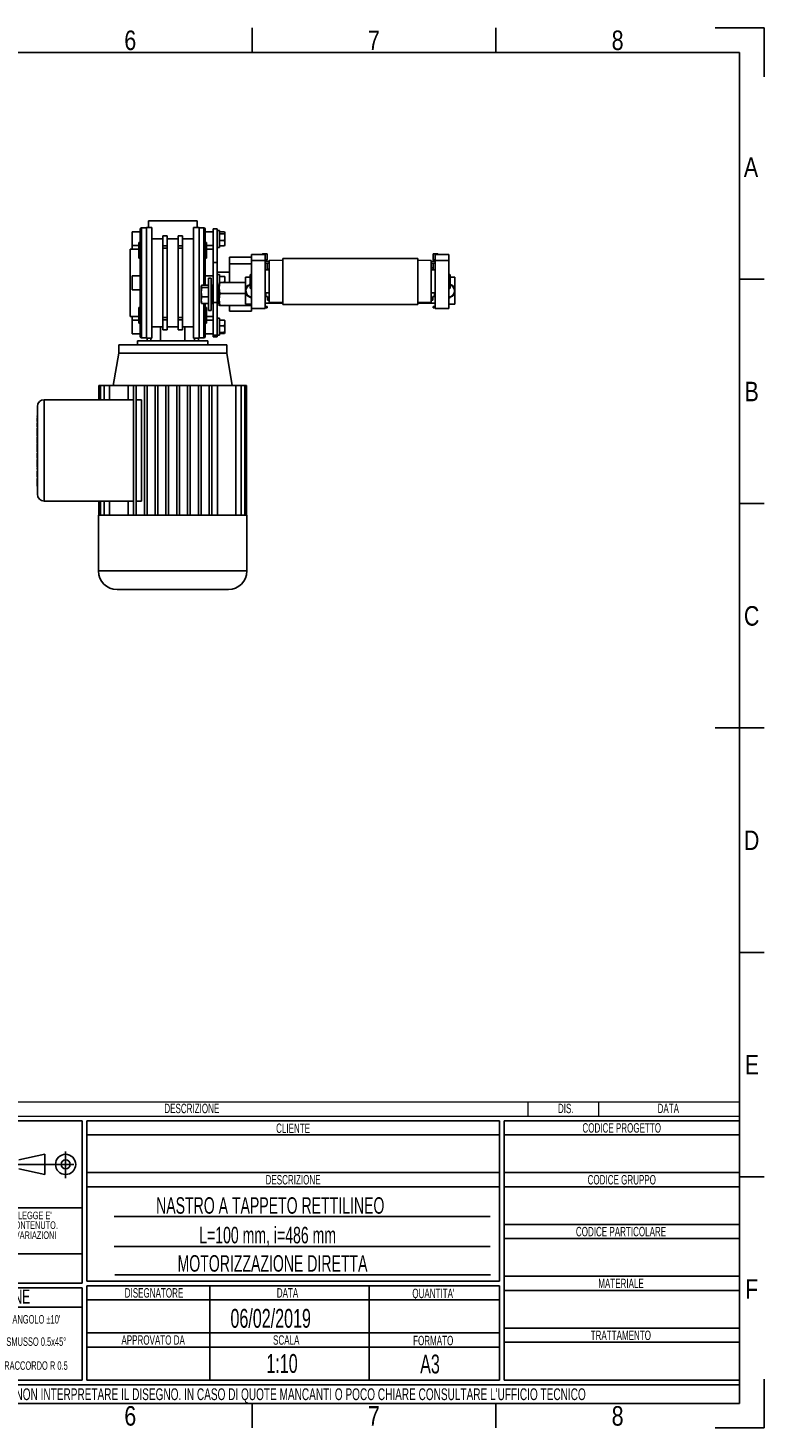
# Model space of a CAD drawing. Header units: millimetres. Extents: x 0 to 420, y 0 to 297.
# Tile 5 of 5: x 264 to 420, y 0 to 297. Entities that reach past the tile are written whole.
import ezdxf
from ezdxf.enums import TextEntityAlignment as Align

# ---------------------------------------------------------------- set-up
doc = ezdxf.new("R2010")
doc.units = ezdxf.units.MM
doc.linetypes.add('CENTERX2', pattern=[20.32, 12.7, -2.54, 2.54, -2.54])
doc.layers.add('CARTIGLIO', color=140, linetype='Continuous')
doc.styles.add('SLDTEXTSTYLE0', font='TXT', dxfattribs={"width": 0.638298})
doc.styles.add('SLDTEXTSTYLE1', font='TXT', dxfattribs={"width": 0.675})
doc.styles.add('SLDTEXTSTYLE2', font='TXT', dxfattribs={"width": 0.821468})

# ---------------------------------------------------------------- blocks, each defined once
blk = doc.blocks.new('SW_NOTE_0')
at = {"layer": 'CARTIGLIO', "color": 0, "insert": (7.53, 2.58), "char_height": 2, "attachment_point": 2, "style": 'SLDTEXTSTYLE0'}
blk.add_mtext('TRATTAMENTO', dxfattribs=at)
blk = doc.blocks.new('SW_NOTE_0_1')
at = {"layer": 'CARTIGLIO', "color": 0, "insert": (85.41, 3.22), "char_height": 2.5, "attachment_point": 2, "style": 'SLDTEXTSTYLE0'}
blk.add_mtext("ATTENZIONE: NON INTERPRETARE IL DISEGNO. IN CASO DI QUOTE MANCANTI O POCO CHIARE CONSULTARE L'UFFICIO TECNICO", dxfattribs=at)
blk = doc.blocks.new('SW_NOTE_0_2')
at = {"layer": 'CARTIGLIO', "color": 0, "insert": (3.51, 2.58), "char_height": 2, "attachment_point": 2, "style": 'SLDTEXTSTYLE0'}
blk.add_mtext('SCALA', dxfattribs=at)
blk = doc.blocks.new('SW_NOTE_0_3')
at = {"layer": 'CARTIGLIO', "color": 0, "insert": (8.67, 2.58), "char_height": 2, "attachment_point": 2, "style": 'SLDTEXTSTYLE0'}
blk.add_mtext('APPROVATO DA', dxfattribs=at)
blk = doc.blocks.new('SW_NOTE_0_4')
at = {"layer": 'CARTIGLIO', "color": 0, "insert": (5.4, 2.58), "char_height": 2, "attachment_point": 2, "style": 'SLDTEXTSTYLE0'}
blk.add_mtext('FORMATO', dxfattribs=at)
blk = doc.blocks.new('SW_NOTE_0_5')
at = {"layer": 'CARTIGLIO', "color": 0, "insert": (7.61, 2.58), "char_height": 2, "attachment_point": 2, "style": 'SLDTEXTSTYLE0'}
blk.add_mtext('DISEGNATORE', dxfattribs=at)
blk = doc.blocks.new('SW_NOTE_0_6')
at = {"layer": 'CARTIGLIO', "color": 0, "insert": (2.85, 2.58), "char_height": 2, "attachment_point": 2, "style": 'SLDTEXTSTYLE0'}
blk.add_mtext('DATA', dxfattribs=at)
blk = doc.blocks.new('SW_NOTE_0_7')
at = {"layer": 'CARTIGLIO', "color": 0, "insert": (5.56, 2.58), "char_height": 2, "attachment_point": 2, "style": 'SLDTEXTSTYLE0'}
blk.add_mtext("QUANTITA'", dxfattribs=at)
blk = doc.blocks.new('SW_NOTE_0_8')
at = {"layer": 'CARTIGLIO', "color": 0, "insert": (7.1, 2.58), "char_height": 2, "attachment_point": 2, "style": 'SLDTEXTSTYLE0'}
blk.add_mtext('DESCRIZIONE', dxfattribs=at)
blk = doc.blocks.new('SW_NOTE_0_9')
at = {"layer": 'CARTIGLIO', "color": 0, "insert": (4.23, 2.58), "char_height": 2, "attachment_point": 2, "style": 'SLDTEXTSTYLE0'}
blk.add_mtext('CLIENTE', dxfattribs=at)
blk = doc.blocks.new('SW_NOTE_0_10')
at = {"layer": 'CARTIGLIO', "color": 0, "insert": (5.69, 2.58), "char_height": 2, "attachment_point": 2, "style": 'SLDTEXTSTYLE0'}
blk.add_mtext('MATERIALE', dxfattribs=at)
blk = doc.blocks.new('SW_NOTE_0_11')
at = {"layer": 'CARTIGLIO', "color": 0, "insert": (12.15, 2.58), "char_height": 2, "attachment_point": 2, "style": 'SLDTEXTSTYLE0'}
blk.add_mtext('CODICE PARTICOLARE', dxfattribs=at)
blk = doc.blocks.new('SW_NOTE_0_12')
at = {"layer": 'CARTIGLIO', "color": 0, "insert": (9.55, 2.58), "char_height": 2, "attachment_point": 2, "style": 'SLDTEXTSTYLE0'}
blk.add_mtext('CODICE GRUPPO', dxfattribs=at)
blk = doc.blocks.new('SW_NOTE_0_13')
at = {"layer": 'CARTIGLIO', "color": 0, "insert": (10.69, 2.58), "char_height": 2, "attachment_point": 2, "style": 'SLDTEXTSTYLE0'}
blk.add_mtext('CODICE PROGETTO', dxfattribs=at)
blk = doc.blocks.new('SW_NOTE_0_14')
at = {"layer": 'CARTIGLIO', "color": 0, "insert": (6.68, 2.32), "char_height": 1.8, "attachment_point": 2, "style": 'SLDTEXTSTYLE0'}
blk.add_mtext("ANGOLO ±10'", dxfattribs=at)
blk = doc.blocks.new('SW_NOTE_0_15')
at = {"layer": 'CARTIGLIO', "color": 0, "insert": (23.94, 3.87), "char_height": 3, "attachment_point": 2, "style": 'SLDTEXTSTYLE0'}
blk.add_mtext('TOLLERANZE DI LAVORAZIONE', dxfattribs=at)
blk = doc.blocks.new('SW_NOTE_0_16')
at = {"layer": 'CARTIGLIO', "color": 0, "insert": (21.07, 5.8), "char_height": 4.5, "attachment_point": 2, "style": 'SLDTEXTSTYLE1'}
blk.add_mtext('CONFIDENZIALE', dxfattribs=at)
blk = doc.blocks.new('SW_NOTE_0_17')
at = {"layer": 'CARTIGLIO', "color": 0, "insert": (28.04, 2.06), "char_height": 1.6, "attachment_point": 2, "style": 'SLDTEXTSTYLE0'}
blk.add_mtext('DISEGNO ESEGUITO CON CAD NON SONO AMMESSE VARIAZIONI', dxfattribs=at)
blk = doc.blocks.new('SW_NOTE_0_18')
at = {"layer": 'CARTIGLIO', "color": 0, "insert": (27.34, 2.06), "char_height": 1.6, "attachment_point": 2, "style": 'SLDTEXTSTYLE0'}
blk.add_mtext('VIETATO RIPRODURRE O COMUNICARNE A TERZI IL CONTENUTO.', dxfattribs=at)
blk = doc.blocks.new('SW_NOTE_0_19')
at = {"layer": 'CARTIGLIO', "color": 0, "insert": (7.59, 2.32), "char_height": 1.8, "attachment_point": 2, "style": 'SLDTEXTSTYLE0'}
blk.add_mtext('SMUSSO 0.5x45°', dxfattribs=at)
blk = doc.blocks.new('SW_NOTE_0_21')
at = {"layer": 'CARTIGLIO', "color": 0, "char_height": 1.6, "attachment_point": 2, "style": 'SLDTEXTSTYLE0'}
for s, insert in [("DISEGNO DI PROPRIETA'", (10.28, 2.06)), ('ALUSIC srl', (25.45, 2.06)), (". A TERMINI DI LEGGE E'", (39.41, 2.06))]:
    blk.add_mtext(s, dxfattribs=dict(at, insert=insert))
blk = doc.blocks.new('SW_NOTE_0_22')
at = {"layer": 'CARTIGLIO', "color": 0, "insert": (8.57, 2.32), "char_height": 1.8, "attachment_point": 2, "style": 'SLDTEXTSTYLE0'}
blk.add_mtext('RACCORDO R 0.5', dxfattribs=at)
blk = doc.blocks.new('SW_NOTE_0_28')
at = {"layer": 'CARTIGLIO', "color": 0, "insert": (2.85, 2.58), "char_height": 2, "attachment_point": 2, "style": 'SLDTEXTSTYLE0'}
blk.add_mtext('DATA', dxfattribs=at)
blk = doc.blocks.new('SW_NOTE_0_29')
at = {"layer": 'CARTIGLIO', "color": 0, "insert": (7.1, 2.58), "char_height": 2, "attachment_point": 2, "style": 'SLDTEXTSTYLE0'}
blk.add_mtext('DESCRIZIONE', dxfattribs=at)
blk = doc.blocks.new('SW_NOTE_0_30')
at = {"layer": 'CARTIGLIO', "color": 0, "insert": (1.97, 2.58), "char_height": 2, "attachment_point": 2, "style": 'SLDTEXTSTYLE0'}
blk.add_mtext('DIS.', dxfattribs=at)
blk = doc.blocks.new('Cartiglio ALUSIC')
at = {"color": 161, "linetype": 'Continuous', "lineweight": 18}
for p, q in [((113.97, 154), (313.62, 154)), ((268.62, 154), (268.62, 151)), ((283.62, 154), (283.62, 151)), ((313.62, 151), (313.62, 154)), ((113.97, 151), (313.62, 151))]:
    blk.add_line(p, q, dxfattribs=at)
at = {"layer": 'CARTIGLIO'}
for p, q in [((173.97, 150), (113.97, 150)), ((173.97, 115.55), (173.97, 150)), ((262.62, 150), (174.97, 150)), ((174.97, 150), (174.97, 116)), ((262.62, 116), (262.62, 150)), ((313.62, 150), (263.62, 150)), ((263.62, 150), (263.62, 95)), ((313.62, 95), (313.62, 150)), ((174.97, 147), (262.62, 147)), ((263.62, 147), (313.62, 147)), ((160.56, 141.71), (166.06, 142.89)), ((166.06, 142.89), (166.06, 138.61)), ((160.56, 139.79), (166.06, 138.61)), ((174.97, 139), (262.62, 139)), ((263.62, 139), (313.62, 139)), ((174.97, 136), (262.62, 136)), ((263.62, 136), (313.62, 136)), ((113.97, 131.5), (173.97, 131.5)), ((260.62, 129.67), (180.8, 129.67)), ((263.62, 128), (313.62, 128)), ((263.62, 125), (313.62, 125)), ((180.8, 123.31), (260.62, 123.31)), ((173.97, 121.76), (113.97, 121.76)), ((174.97, 116), (262.62, 116)), ((180.92, 117.32), (260.74, 117.32)), ((263.62, 117), (313.62, 117)), ((173.97, 115.55), (113.97, 115.55)), ((113.97, 114.55), (173.97, 114.55)), ((173.97, 95), (173.97, 114.55)), ((174.97, 115), (262.62, 115)), ((174.97, 95), (174.97, 115)), ((201.14, 115), (201.14, 95)), ((234.97, 115), (234.97, 95)), ((262.62, 115), (262.62, 95)), ((263.62, 114), (313.62, 114)), ((173.96, 110.49), (113.96, 110.49)), ((174.97, 112), (262.62, 112)), ((174.97, 105), (262.62, 105)), ((263.62, 106), (313.62, 106)), ((174.97, 102), (262.62, 102)), ((263.62, 103), (313.62, 103)), ((113.97, 95), (173.97, 95)), ((313.62, 94), (113.97, 94)), ((262.62, 95), (174.97, 95)), ((263.62, 95), (313.62, 95)), ((313.62, 90), (313.62, 94)), ((113.97, 90), (313.62, 90))]:
    blk.add_line(p, q, dxfattribs=at)
at = {"layer": 'CARTIGLIO', "linetype": 'CENTERX2'}
for p, q in [((170.49, 143.5), (170.49, 137.84)), ((159.56, 140.75), (173.38, 140.75))]:
    blk.add_line(p, q, dxfattribs=at)
at = {"layer": 'CARTIGLIO', "linetype": 'Continuous'}
blk.add_line((113.97, 90), (313.62, 90), dxfattribs=at)
at = {"layer": 'CARTIGLIO'}
for radius in [2.14, 0.957]:
    blk.add_circle((170.49, 140.75), radius, dxfattribs=at)
at = {"layer": 'CARTIGLIO', "color": 140}
for name, p in [('SW_NOTE_0_29', (190.19, 151.04)), ('SW_NOTE_0_30', (274.72, 151.04)), ('SW_NOTE_0_28', (295.62, 151.04)), ('SW_NOTE_0_9', (214.56, 146.84)), ('SW_NOTE_0_13', (277.89, 146.91)), ('SW_NOTE_0_8', (211.69, 135.91)), ('SW_NOTE_0_12', (279.04, 135.91)), ('SW_NOTE_0_21', (118.97, 128.66)), ('SW_NOTE_0_18', (116.35, 126.61)), ('SW_NOTE_0_17', (115.64, 124.47)), ('SW_NOTE_0_11', (276.28, 124.91)), ('SW_NOTE_0_16', (122.24, 115.47)), ('SW_NOTE_0_10', (282.74, 113.91)), ('SW_NOTE_0_15', (119.54, 110.32)), ('SW_NOTE_0_5', (181.65, 111.91)), ('SW_NOTE_0_6', (214.76, 111.91)), ('SW_NOTE_0_7', (243.03, 111.8)), ('SW_NOTE_0_14', (157.6, 106.46)), ('SW_NOTE_0_19', (156.67, 101.73)), ('SW_NOTE_0_3', (180.41, 101.91)), ('SW_NOTE_0_2', (213.83, 101.91)), ('SW_NOTE_0_4', (243.15, 101.8)), ('SW_NOTE_0', (280.86, 102.91)), ('SW_NOTE_0_22', (155.63, 96.65)), ('SW_NOTE_0_1', (127.63, 90.02))]:
    blk.add_blockref(name, p, dxfattribs=at)
at = {"layer": 'CARTIGLIO', "color": 140, "style": 'SLDTEXTSTYLE0', "width": 0.638298}
for tag, height, p in [('AUTOATTR1', 3.5, (223.45, 133.7)), ('AUTOATTR2', 3.5, (221.77, 127.42)), ('AUTOATTR11', 3.5, (222.86, 121.41)), ('AUTOATTR8', 4, (219.24, 110)), ('AUTOATTR9', 4, (218.12, 100.42)), ('AUTOATTR0', 4, (249.03, 100.31))]:
    blk.add_attdef(tag, text='', height=height, dxfattribs=at).set_placement(p, align=Align.TOP_CENTER)
at = {"layer": 'CARTIGLIO', "color": 140}
for tag in ['AUTOATTR13', 'AUTOATTR12', 'AUTOATTR10', 'AUTOATTR7', 'AUTOATTR6', 'AUTOATTR5', 'AUTOATTR4', 'AUTOATTR3']:
    blk.add_attdef(tag, (0, 0), '', height=4, dxfattribs=at)

msp = doc.modelspace()

# ---------------------------------------------------------------- linework, layer by layer
at = {"color": 7, "linetype": 'Continuous', "lineweight": 25}
for p, q in [((289.2781, 254.6896), (289.2781, 256.1226)), ((289.2781, 256.1226), (299.5961, 256.1226)), ((299.5961, 254.6896), (299.5961, 256.1226)), ((287.5585, 253.7581), (285.8388, 253.7581)), ((285.8388, 250.8348), (285.8388, 253.7581)), ((288.8482, 254.6179), (287.8451, 254.6179)), ((287.8451, 242.9386), (287.8451, 254.6179)), ((289.9946, 254.6896), (288.8482, 254.6896)), ((288.8482, 231.1876), (288.8482, 254.6896)), ((289.9946, 254.6896), (289.9946, 231.1876)), ((293.262, 252.9198), (292.3448, 252.9198)), ((292.3448, 252.9002), (292.3448, 252.9198)), ((293.262, 252.9002), (292.3448, 252.9002)), ((292.3448, 250.8161), (292.3448, 252.9002)), ((293.262, 252.9002), (293.262, 252.9198)), ((293.262, 250.8161), (293.262, 252.9002)), ((296.5293, 252.9198), (295.6122, 252.9198)), ((295.6122, 252.9198), (295.6122, 252.9002)), ((295.6122, 252.9002), (296.5293, 252.9002)), ((295.6122, 252.9002), (295.6122, 250.8161)), ((296.5293, 252.9198), (296.5293, 252.9002)), ((296.5293, 252.9002), (296.5293, 250.8161)), ((300.026, 254.6896), (298.8795, 254.6896)), ((298.8795, 231.1876), (298.8795, 254.6896)), ((300.026, 254.6896), (300.026, 231.1876)), ((301.0291, 254.6179), (300.026, 254.6179)), ((301.0291, 254.6179), (301.0291, 242.9386)), ((303.0354, 253.7581), (301.3157, 253.7581)), ((303.8952, 254.403), (303.0354, 254.403)), ((303.0354, 254.403), (303.0354, 247.2377)), ((303.8952, 254.403), (303.8952, 247.2377)), ((304.3538, 254.0447), (303.8952, 254.0447)), ((304.3538, 252.2712), (304.3538, 254.0447)), ((305.4257, 253.7202), (304.3538, 253.7202)), ((305.4257, 253.3559), (304.3538, 253.3559)), ((305.5002, 253.538), (305.4257, 253.7202)), ((305.4257, 253.3559), (305.5002, 253.538)), ((305.5002, 253.538), (305.5002, 252.6225)), ((305.5002, 252.6225), (305.5002, 251.3379)), ((285.8388, 250.1038), (285.4089, 250.1038)), ((285.4089, 242.9386), (285.4089, 250.1038)), ((287.2719, 250.8348), (285.8388, 250.8348)), ((285.8388, 250.8348), (285.8388, 250.0863)), ((285.8388, 250.0863), (287.2719, 250.0863)), ((287.5585, 251.4772), (287.2719, 251.4772)), ((287.2719, 249.8292), (287.2719, 251.4772)), ((287.2719, 248.1812), (287.2719, 249.8292)), ((292.3448, 252.2534), (289.9946, 252.2534)), ((293.262, 250.8161), (292.3448, 250.8161)), ((292.3448, 250.2624), (292.3448, 250.8161)), ((293.262, 250.2624), (292.3448, 250.2624)), ((292.3448, 235.6148), (292.3448, 250.2624)), ((295.6122, 252.2534), (293.262, 252.2534)), ((293.262, 250.2624), (293.262, 250.8161)), ((293.262, 235.6148), (293.262, 250.2624)), ((295.6122, 250.8161), (296.5293, 250.8161)), ((295.6122, 250.8161), (295.6122, 250.2624)), ((295.6122, 250.2624), (296.5293, 250.2624)), ((295.6122, 250.2624), (295.6122, 235.6148)), ((298.8795, 252.2534), (296.5293, 252.2534)), ((296.5293, 250.8161), (296.5293, 250.2624)), ((296.5293, 250.2624), (296.5293, 235.6148)), ((301.6023, 251.4772), (301.3157, 251.4772)), ((301.6023, 251.4772), (301.6023, 248.1812)), ((303.0354, 250.8348), (301.6023, 250.8348)), ((301.6023, 250.0863), (303.0354, 250.0863)), ((303.8952, 250.4621), (304.3538, 250.4621)), ((304.3538, 250.4621), (304.3538, 252.2712)), ((305.4257, 251.8891), (304.3538, 251.8891)), ((305.4257, 250.7866), (304.3538, 250.7866)), ((305.5002, 251.3379), (305.4257, 251.8891)), ((305.4257, 250.7866), (305.5002, 251.3379)), ((305.5002, 250.9688), (305.4257, 250.7866)), ((305.5002, 251.3379), (305.5002, 250.9309)), ((287.2719, 248.1812), (287.5585, 248.1812)), ((301.3157, 248.1812), (301.6023, 248.1812)), ((303.8952, 247.2377), (303.0354, 247.2377)), ((303.0354, 247.2377), (303.0354, 238.776)), ((303.8952, 247.2377), (303.8952, 238.776)), ((306.4747, 246.9511), (306.4747, 248.3842)), ((306.4747, 248.3842), (311.2038, 248.3842)), ((311.2038, 246.9511), (306.4747, 246.9511)), ((306.4747, 246.9511), (306.4747, 243.0189)), ((311.2038, 248.9574), (314.0699, 248.9574)), ((311.2038, 247.6546), (311.2038, 248.9574)), ((314.0699, 247.6546), (311.2038, 247.6546)), ((311.2038, 247.6546), (311.2038, 237.493)), ((314.4998, 249.1007), (313.6399, 249.1007)), ((314.0699, 248.9574), (314.0699, 247.6546)), ((314.0699, 247.811), (314.4998, 247.811)), ((314.0699, 247.6546), (314.0699, 237.493)), ((314.0699, 247.5243), (314.9297, 247.5243)), ((314.9297, 247.0944), (314.0699, 247.0944)), ((314.4998, 247.811), (314.4998, 249.1007)), ((314.4998, 245.6614), (314.4998, 247.0944)), ((317.7958, 247.7154), (314.9297, 247.6677)), ((314.9297, 243.2252), (314.9297, 247.6677)), ((346.4568, 248.0976), (317.7958, 248.0976)), ((317.7958, 248.0976), (317.7958, 238.3528)), ((346.4568, 248.0976), (346.4568, 238.3528)), ((349.3229, 247.6677), (346.4568, 247.7154)), ((349.3229, 243.2252), (349.3229, 247.6677)), ((349.3229, 247.5243), (350.1827, 247.5243)), ((350.1827, 247.0944), (349.3229, 247.0944)), ((349.7528, 247.811), (349.7528, 249.1007)), ((349.7528, 249.1007), (350.6126, 249.1007)), ((350.1827, 247.811), (349.7528, 247.811)), ((349.7528, 245.6614), (349.7528, 247.0944)), ((353.0488, 248.9574), (350.1827, 248.9574)), ((350.1827, 248.9574), (350.1827, 247.6546)), ((350.1827, 247.6546), (353.0488, 247.6546)), ((350.1827, 247.6546), (350.1827, 237.493)), ((353.0488, 247.6546), (353.0488, 248.9574)), ((353.0488, 247.6546), (353.0488, 237.493)), ((287.5585, 244.4433), (285.8388, 244.4433)), ((285.8388, 241.4339), (285.8388, 244.4433)), ((303.0354, 244.4433), (301.3157, 244.4433)), ((302.6055, 243.9417), (302.0323, 243.9417)), ((302.0323, 243.9417), (302.0323, 237.0631)), ((302.6055, 243.9417), (302.6055, 237.0631)), ((306.4747, 245.2315), (303.8952, 245.2315)), ((304.3538, 244.7299), (303.8952, 244.7299)), ((304.3538, 243.4412), (304.3538, 244.7299)), ((305.4257, 244.2864), (304.3538, 244.2864)), ((305.4257, 244.2864), (305.5002, 244.2607)), ((305.5002, 244.2607), (305.5002, 243.6382)), ((305.5002, 243.6382), (305.5002, 243.0189)), ((309.914, 242.1251), (309.914, 244.1137)), ((309.914, 244.1137), (310.9172, 244.1137)), ((311.2038, 244.9449), (310.9172, 244.6583)), ((310.9172, 243.2252), (310.9172, 244.6583)), ((314.9297, 245.6614), (314.0699, 245.6614)), ((314.9297, 245.8047), (314.4998, 245.8047)), ((349.7528, 246.0913), (349.3229, 246.0913)), ((350.1827, 245.6614), (349.3229, 245.6614)), ((353.3354, 244.6583), (353.0488, 244.9449)), ((353.3354, 244.6583), (353.3354, 241.7922)), ((353.3354, 244.1137), (354.3385, 244.1137)), ((354.3385, 244.1137), (354.3385, 242.1251)), ((285.4089, 235.7734), (285.4089, 242.9386)), ((285.8388, 241.4339), (287.5585, 241.4339)), ((287.8451, 231.2592), (287.8451, 242.9386)), ((300.5251, 242.325), (300.5037, 242.2662)), ((300.5037, 242.2092), (300.5037, 242.2662)), ((300.5037, 240.9707), (300.5037, 242.2092)), ((300.603, 241.9525), (300.5037, 240.9707)), ((300.5037, 240.9707), (300.603, 239.989)), ((300.5037, 239.2639), (300.5037, 240.9707)), ((300.603, 242.4659), (302.0323, 242.4659)), ((300.603, 241.9525), (302.0323, 241.9525)), ((301.0291, 242.9386), (301.0291, 242.4659)), ((302.9607, 242.4769), (302.6598, 242.4611)), ((302.6598, 242.4611), (302.6598, 240.5024)), ((302.9607, 240.5024), (302.9607, 242.4769)), ((303.0211, 242.4196), (303.0211, 240.5024)), ((303.0354, 242.2507), (303.0211, 242.2507)), ((303.9095, 242.2507), (303.8952, 242.2507)), ((303.9095, 238.5852), (303.9095, 242.4196)), ((304.2708, 242.4611), (303.9699, 242.4769)), ((303.9699, 242.4769), (303.9699, 238.528)), ((304.2708, 238.5437), (304.2708, 242.4611)), ((304.3251, 241.8453), (304.4623, 243.0189)), ((304.3267, 242.943), (304.3251, 242.9386)), ((304.3251, 242.9342), (304.3251, 241.8453)), ((304.3251, 241.8453), (304.3251, 239.4136)), ((304.4623, 240.6718), (304.3251, 241.8453)), ((304.3251, 239.4136), (304.4623, 240.6718)), ((304.3538, 242.9381), (304.3538, 243.4412)), ((304.4123, 242.99), (304.3538, 242.99)), ((304.4623, 243.0189), (309.914, 243.0189)), ((304.4623, 240.6718), (309.914, 240.6718)), ((310.9172, 241.7922), (310.9172, 243.2252)), ((310.9172, 241.7922), (311.2038, 241.5055)), ((314.0699, 240.789), (314.9297, 240.789)), ((314.2132, 240.789), (314.2132, 240.0295)), ((314.9297, 238.7828), (314.9297, 243.2252)), ((349.3229, 238.7828), (349.3229, 243.2252)), ((349.3229, 240.789), (350.1827, 240.789)), ((350.0394, 240.0295), (350.0394, 240.789)), ((353.0488, 241.5055), (353.3354, 241.7922)), ((287.5585, 237.696), (287.2719, 237.696)), ((287.2719, 236.048), (287.2719, 237.696)), ((300.603, 239.989), (300.5037, 239.2639)), ((300.5037, 239.2639), (300.603, 238.5389)), ((300.5037, 238.7387), (300.5037, 239.2639)), ((300.5037, 238.7387), (300.5251, 238.6798)), ((300.603, 239.989), (302.0323, 239.989)), ((300.603, 238.5389), (302.0323, 238.5389)), ((301.0291, 238.5389), (301.0291, 231.2592)), ((301.6023, 237.696), (301.3157, 237.696)), ((301.6023, 237.696), (301.6023, 234.4)), ((302.6598, 240.5024), (302.6598, 238.5437)), ((302.6598, 238.5437), (302.9607, 238.528)), ((302.9607, 238.528), (302.9607, 240.5024)), ((303.0211, 240.5024), (303.0211, 238.5852)), ((303.0211, 238.7541), (303.0354, 238.7541)), ((303.8952, 238.776), (303.0354, 238.776)), ((303.0354, 238.776), (303.0354, 231.8382)), ((303.8952, 238.776), (303.8952, 231.8382)), ((303.8952, 238.7541), (303.9095, 238.7541)), ((303.9699, 238.528), (304.2708, 238.5437)), ((304.4623, 238.1553), (304.3251, 239.4136)), ((304.3251, 239.4136), (304.3251, 238.0706)), ((304.3365, 238.0619), (304.3251, 238.0706)), ((304.3251, 238.0662), (304.3267, 238.0618)), ((304.4623, 238.1553), (311.0666, 238.1553)), ((306.4747, 236.9198), (306.4747, 237.9859)), ((309.914, 238.3815), (309.914, 240.3701)), ((311.2038, 238.3815), (309.914, 238.3815)), ((311.0912, 238.3815), (311.0666, 238.1553)), ((311.2021, 238.0618), (311.2038, 238.0662)), ((314.0699, 240.0725), (314.2132, 240.0725)), ((314.5858, 240.0295), (314.0699, 240.0295)), ((314.0699, 238.6394), (317.7958, 238.6394)), ((314.4998, 237.9229), (314.0699, 237.9229)), ((314.0699, 237.6363), (314.4998, 237.6363)), ((314.4998, 237.6363), (314.4998, 237.9229)), ((314.5858, 239.2413), (314.5858, 240.0295)), ((314.5858, 239.4993), (314.7589, 239.4993)), ((314.7589, 239.356), (314.5858, 239.356)), ((314.9297, 239.2413), (314.5858, 239.2413)), ((314.9297, 239.6992), (314.7589, 239.4993)), ((314.9297, 238.7828), (317.7958, 238.735)), ((346.4568, 238.3528), (317.7958, 238.3528)), ((346.4568, 238.735), (349.3229, 238.7828)), ((350.1827, 238.6394), (346.4568, 238.6394)), ((349.3229, 239.356), (349.4936, 239.356)), ((349.3229, 239.2413), (349.6668, 239.2413)), ((349.4936, 239.4993), (349.6668, 239.4993)), ((349.6668, 239.356), (349.4936, 239.356)), ((349.6668, 239.2413), (349.6668, 240.0295)), ((349.6668, 240.0295), (350.1827, 240.0295)), ((349.7528, 237.6363), (349.7528, 237.9229)), ((349.7528, 237.9229), (350.1827, 237.9229)), ((350.1827, 237.6363), (349.7528, 237.6363)), ((350.0394, 240.0725), (350.1827, 240.0725)), ((354.3385, 238.3815), (353.0488, 238.3815)), ((354.3385, 240.3701), (354.3385, 238.3815)), ((285.4089, 235.7734), (285.8388, 235.7734)), ((287.2719, 235.7909), (285.8388, 235.7909)), ((285.8388, 235.7909), (285.8388, 235.0424)), ((285.8388, 235.0424), (287.2719, 235.0424)), ((285.8388, 232.1191), (285.8388, 235.0424)), ((287.2719, 234.4), (287.2719, 236.048)), ((293.262, 235.6148), (292.3448, 235.6148)), ((292.3448, 235.0611), (292.3448, 235.6148)), ((293.262, 235.0611), (292.3448, 235.0611)), ((292.3448, 232.977), (292.3448, 235.0611)), ((293.262, 235.0611), (293.262, 235.6148)), ((293.262, 232.977), (293.262, 235.0611)), ((295.6122, 235.6148), (296.5293, 235.6148)), ((295.6122, 235.6148), (295.6122, 235.0611)), ((295.6122, 235.0611), (296.5293, 235.0611)), ((295.6122, 235.0611), (295.6122, 232.977)), ((296.5293, 235.6148), (296.5293, 235.0611)), ((296.5293, 235.0611), (296.5293, 232.977)), ((303.0354, 235.7909), (301.6023, 235.7909)), ((301.6023, 235.0424), (303.0354, 235.0424)), ((302.0323, 237.0631), (302.6055, 237.0631)), ((304.3538, 235.4151), (303.8952, 235.4151)), ((304.3538, 234.278), (304.3538, 235.4151)), ((305.4257, 235.0304), (304.3538, 235.0304)), ((305.4257, 235.0304), (305.5002, 234.9366)), ((305.5002, 234.4209), (305.5002, 234.9466)), ((311.2038, 236.9198), (306.4747, 236.9198)), ((311.2038, 237.493), (311.2038, 236.9198)), ((314.0699, 237.493), (311.2038, 237.493)), ((350.1827, 237.493), (353.0488, 237.493)), ((285.8388, 232.1191), (287.5585, 232.1191)), ((287.2719, 234.4), (287.5585, 234.4)), ((289.9946, 233.6238), (292.3448, 233.6238)), ((291.8736, 230.6144), (291.8736, 233.6238)), ((293.262, 232.977), (292.3448, 232.977)), ((292.3448, 232.9574), (292.3448, 232.977)), ((292.3448, 232.9574), (293.262, 232.9574)), ((293.262, 233.6238), (295.6122, 233.6238)), ((293.262, 232.9574), (293.262, 232.977)), ((295.6122, 232.977), (296.5293, 232.977)), ((295.6122, 232.977), (295.6122, 232.9574)), ((295.6122, 232.9574), (296.5293, 232.9574)), ((296.5293, 233.6238), (298.8795, 233.6238)), ((296.5293, 232.977), (296.5293, 232.9574)), ((297.0006, 233.6238), (297.0006, 230.6144)), ((301.3157, 234.4), (301.6023, 234.4)), ((301.3157, 232.1191), (303.0354, 232.1191)), ((303.8952, 231.8382), (303.0354, 231.8382)), ((303.0354, 231.8382), (303.0354, 231.4742)), ((303.8952, 231.8382), (303.8952, 231.4742)), ((303.8952, 231.8325), (304.3538, 231.8325)), ((304.3538, 231.8325), (304.3538, 234.278)), ((305.4257, 233.8114), (304.3538, 233.8114)), ((305.4257, 232.4048), (304.3538, 232.4048)), ((305.4257, 232.2172), (304.3538, 232.2172)), ((305.5002, 233.1081), (305.4257, 233.8114)), ((305.4257, 232.4048), (305.5002, 233.1081)), ((305.5002, 232.311), (305.4257, 232.4048)), ((305.4257, 232.2172), (305.5002, 232.311)), ((305.5002, 234.4209), (305.5002, 233.1081)), ((305.5002, 233.1081), (305.5002, 232.311)), ((282.9727, 229.7545), (282.9727, 228.0349)), ((282.9727, 229.7545), (305.9015, 229.7545)), ((286.9852, 230.6144), (286.9852, 229.7545)), ((286.9852, 230.6144), (301.8889, 230.6144)), ((287.8451, 231.2592), (288.8482, 231.2592)), ((288.8482, 231.1876), (289.9946, 231.1876)), ((288.9915, 230.6144), (288.9915, 231.1876)), ((289.7802, 231.1876), (289.7802, 230.6144)), ((298.8795, 231.1876), (300.026, 231.1876)), ((299.0939, 230.6144), (299.0939, 231.1876)), ((299.8827, 231.1876), (299.8827, 230.6144)), ((300.026, 231.2592), (301.0291, 231.2592)), ((301.8889, 229.7545), (301.8889, 230.6144)), ((303.0354, 231.4742), (303.8952, 231.4742)), ((305.9015, 228.0349), (305.9015, 229.7545)), ((282.9727, 228.0349), (281.8263, 221.1563)), ((282.9727, 228.0349), (305.9015, 228.0349)), ((307.0479, 221.1563), (305.9015, 228.0349)), ((279.1202, 221.1563), (278.7388, 221.1563)), ((278.7388, 221.1563), (278.7388, 218.1469)), ((279.1202, 221.1563), (279.1202, 218.1469)), ((279.8678, 221.1563), (279.1202, 221.1563)), ((281.0429, 221.1563), (279.8678, 221.1563)), ((279.8678, 221.1563), (279.8678, 218.1469)), ((284.953, 221.1563), (281.0429, 221.1563)), ((281.0429, 221.1563), (281.0429, 218.1469)), ((284.953, 221.1563), (286.1254, 221.1563)), ((284.953, 218.1469), (284.953, 221.1563)), ((286.1254, 221.1563), (286.1254, 193.6417)), ((286.6986, 221.1563), (286.1254, 221.1563)), ((286.6986, 221.1563), (286.6986, 193.6417)), ((286.6986, 221.1563), (288.4183, 221.1563)), ((288.4183, 221.1563), (288.4183, 193.6417)), ((288.9915, 221.1563), (288.4183, 221.1563)), ((288.9915, 221.1563), (288.9915, 193.6417)), ((288.9915, 221.1563), (290.7112, 221.1563)), ((290.7112, 221.1563), (290.7112, 193.6417)), ((291.2844, 221.1563), (290.7112, 221.1563)), ((291.2844, 221.1563), (291.2844, 193.6417)), ((291.2844, 221.1563), (293.004, 221.1563)), ((293.004, 221.1563), (293.004, 193.6417)), ((293.5773, 221.1563), (293.004, 221.1563)), ((293.5773, 221.1563), (293.5773, 193.6417)), ((293.5773, 221.1563), (295.2969, 221.1563)), ((295.2969, 221.1563), (295.2969, 193.6417)), ((295.8701, 221.1563), (295.2969, 221.1563)), ((295.8701, 221.1563), (295.8701, 193.6417)), ((295.8701, 221.1563), (297.5898, 221.1563)), ((297.5898, 221.1563), (297.5898, 193.6417)), ((298.163, 221.1563), (297.5898, 221.1563)), ((298.163, 221.1563), (298.163, 193.6417)), ((298.163, 221.1563), (299.8827, 221.1563)), ((300.4559, 221.1563), (299.8827, 221.1563)), ((299.8827, 221.1563), (299.8827, 193.6417)), ((300.4559, 221.1563), (300.4559, 193.6417)), ((300.4559, 221.1563), (302.1756, 221.1563)), ((302.7488, 221.1563), (302.1756, 221.1563)), ((302.1756, 221.1563), (302.1756, 193.6417)), ((302.7488, 221.1563), (302.7488, 193.6417)), ((302.7488, 221.1563), (303.9212, 221.1563)), ((303.9212, 221.1563), (303.9212, 193.6417)), ((307.8313, 221.1563), (303.9212, 221.1563)), ((307.8313, 221.1563), (307.8313, 193.6417)), ((309.0063, 221.1563), (307.8313, 221.1563)), ((309.0063, 221.1563), (309.0063, 193.6417)), ((309.754, 221.1563), (309.0063, 221.1563)), ((309.754, 221.1563), (309.754, 193.6417)), ((310.1354, 221.1563), (309.754, 221.1563)), ((310.1354, 221.1563), (310.1354, 193.6417)), ((267.1518, 196.6511), (267.1518, 218.1469)), ((267.1518, 218.1469), (286.1254, 218.1469)), ((286.6986, 218.1469), (287.8404, 218.1469)), ((287.8404, 218.1469), (287.8404, 196.6511)), ((265.6615, 214.5973), (265.6615, 214.7516)), ((265.6615, 214.7516), (265.7188, 214.7516)), ((265.6615, 214.5973), (265.7188, 214.5973)), ((265.6615, 214.3107), (265.7188, 214.3107)), ((265.6615, 213.6493), (265.6615, 214.3107)), ((265.7188, 216.7138), (265.7188, 198.0842)), ((265.6615, 213.495), (265.6615, 213.6493)), ((265.6615, 213.6493), (265.7188, 213.6493)), ((265.6615, 213.495), (265.7188, 213.495)), ((265.6615, 213.2083), (265.7188, 213.2083)), ((265.6615, 212.5469), (265.6615, 213.2083)), ((265.6615, 212.3926), (265.6615, 212.5469)), ((265.6615, 212.5469), (265.7188, 212.5469)), ((265.6615, 212.3926), (265.7188, 212.3926)), ((265.6615, 211.3344), (265.6615, 212.128)), ((265.6615, 212.128), (265.7188, 212.128)), ((265.6615, 211.3123), (265.6615, 211.3344)), ((265.6615, 211.3344), (265.7188, 211.3344)), ((265.6615, 211.3123), (265.7188, 211.3123)), ((265.6615, 210.4966), (265.6615, 211.3123)), ((265.6615, 210.4966), (265.7188, 210.4966)), ((265.6615, 210.2982), (265.7188, 210.2982)), ((265.6615, 210.1328), (265.6615, 210.2982)), ((265.6615, 210.1328), (265.7188, 210.1328)), ((265.6615, 209.5596), (265.6615, 210.1328)), ((265.6615, 208.9864), (265.6615, 209.5596)), ((265.6615, 209.5596), (265.7188, 209.5596)), ((265.6615, 208.9864), (265.7188, 208.9864)), ((265.6615, 208.821), (265.6615, 208.9864)), ((265.6615, 208.821), (265.7188, 208.821)), ((265.6615, 207.895), (265.6615, 208.6887)), ((265.6615, 208.6887), (265.7188, 208.6887)), ((265.6615, 207.873), (265.6615, 207.895)), ((265.6615, 207.895), (265.7188, 207.895)), ((265.6615, 207.873), (265.7188, 207.873)), ((265.6615, 207.0573), (265.6615, 207.873)), ((265.6615, 207.0573), (265.7188, 207.0573)), ((265.6615, 206.8368), (265.7188, 206.8368)), ((265.6615, 206.8147), (265.7188, 206.8147)), ((265.6615, 206.4682), (265.7188, 206.4682)), ((265.6615, 206.0786), (265.7188, 206.0786)), ((265.6615, 205.7344), (265.6615, 206.0786)), ((265.6615, 205.7344), (265.7188, 205.7344)), ((265.6615, 204.6762), (265.6615, 205.4699)), ((265.6615, 205.4699), (265.7188, 205.4699)), ((265.6615, 204.6762), (265.7188, 204.6762)), ((265.6615, 204.6542), (265.6615, 204.6762)), ((265.6615, 204.6542), (265.7188, 204.6542)), ((265.6615, 203.8384), (265.6615, 204.6542)), ((265.6615, 203.8384), (265.7188, 203.8384)), ((265.6615, 203.5959), (265.7188, 203.5959)), ((265.6615, 203.4416), (265.6615, 203.5959)), ((265.6615, 203.4416), (265.7188, 203.4416)), ((265.6615, 203.0006), (265.7188, 203.0006)), ((265.6615, 202.8463), (265.6615, 203.0006)), ((265.6615, 202.8463), (265.7188, 202.8463)), ((265.6615, 201.9644), (265.6615, 202.8463)), ((265.6615, 201.8101), (265.6615, 201.9644)), ((265.6615, 201.9644), (265.7188, 201.9644)), ((265.6615, 201.8101), (265.7188, 201.8101)), ((265.6615, 201.4574), (265.7188, 201.4574)), ((265.6615, 200.7071), (265.7188, 200.7071)), ((265.6615, 199.7818), (265.7188, 199.7818)), ((267.1518, 196.6511), (286.1254, 196.6511)), ((278.7388, 196.6511), (278.7388, 193.6417)), ((279.1202, 196.6511), (279.1202, 193.6417)), ((279.8678, 196.6511), (279.8678, 193.6417)), ((281.0429, 196.6511), (281.0429, 193.6417)), ((284.953, 193.6417), (284.953, 196.6511)), ((286.6986, 196.6511), (287.8404, 196.6511)), ((278.6736, 193.6417), (278.6736, 181.8191)), ((278.6736, 193.6417), (278.7388, 193.6417)), ((278.7388, 193.6417), (279.1202, 193.6417)), ((279.1202, 193.6417), (279.8678, 193.6417)), ((279.8678, 193.6417), (281.0429, 193.6417)), ((281.0429, 193.6417), (286.1254, 193.6417)), ((286.1254, 193.6417), (288.4183, 193.6417)), ((288.4183, 193.6417), (290.7112, 193.6417)), ((290.7112, 193.6417), (293.004, 193.6417)), ((293.004, 193.6417), (295.8701, 193.6417)), ((295.8701, 193.6417), (298.163, 193.6417)), ((298.163, 193.6417), (300.4559, 193.6417)), ((300.4559, 193.6417), (302.7488, 193.6417)), ((302.7488, 193.6417), (307.8313, 193.6417)), ((307.8313, 193.6417), (309.0063, 193.6417)), ((309.0063, 193.6417), (309.754, 193.6417)), ((309.754, 193.6417), (310.1354, 193.6417)), ((310.1354, 193.6417), (310.2006, 193.6417)), ((310.2006, 181.8191), (310.2006, 193.6417)), ((294.4371, 181.8191), (278.6736, 181.8191)), ((310.2006, 181.8191), (294.4371, 181.8191))]:
    msp.add_line(p, q, dxfattribs=at)
for centre, radius, start, end in [((287.8451, 254.3313), 0.2866, 90, 180), ((301.0291, 254.3313), 0.2866, 0, 90), ((313.6399, 248.8141), 0.2866, 90, 150), ((350.6126, 248.8141), 0.2866, 30, 90), ((302.6628, 242.4038), 0.0573, 93, 180), ((302.9637, 242.4196), 0.0573, 0, 93), ((303.9669, 242.4196), 0.0573, 87, 180), ((304.2678, 242.4038), 0.0573, 0, 87), ((311.3471, 241.2476), 1.3665, 108.336708, 180), ((311.3471, 241.2476), 1.3665, 180, 263.980502), ((352.9055, 241.2476), 1.3665, 276.019498, 0), ((352.9055, 241.2476), 1.3665, 0, 71.663292), ((302.6628, 238.601), 0.0573, 180, 267), ((302.9637, 238.5852), 0.0573, 267, 0), ((303.9669, 238.5852), 0.0573, 180, 273), ((304.2678, 238.601), 0.0573, 273, 360), ((287.8451, 231.5459), 0.2866, 180, 270), ((301.0291, 231.5459), 0.2866, 270, 0), ((267.1518, 216.7138), 1.433, 90, 180), ((267.1518, 198.0842), 1.433, 180, 270), ((282.6144, 181.8191), 3.9409, 180, 270), ((306.2597, 181.8191), 3.9409, 270, 0)]:
    msp.add_arc(centre, radius, start, end, dxfattribs=at)
for points, knots in [([(287.5585, 250.9945), (287.5585, 251.308), (287.5585, 251.9475), (287.5585, 252.7521), (287.5585, 253.3721), (287.5585, 253.8151), (287.5585, 254.1085), (287.5585, 254.2962), (287.5585, 254.3196), (287.5585, 254.3313)], [0, 0, 0, 0, 0.15403719, 0.31424557, 0.47990305, 0.60755079, 0.73721404, 0.86825665, 1, 1, 1, 1]), ([(301.3157, 254.3313), (301.3157, 254.3126), (301.3157, 254.2751), (301.3157, 253.9723), (301.3157, 253.4952), (301.3157, 252.8315), (301.3157, 252.0092), (301.3157, 251.3326), (301.3157, 250.9945)], [0, 0, 0, 0, 0.1666145, 0.33340129, 0.50000005, 0.66661455, 0.83338947, 1, 1, 1, 1]), ([(305.5002, 252.6225), (305.4873, 252.8554), (305.4736, 253.1013), (305.4282, 253.3431), (305.4257, 253.3559)], [0, 0, 0, 0, 0.9470257, 1, 1, 1, 1]), ([(305.4257, 251.8891), (305.4349, 251.939), (305.4794, 252.1812), (305.491, 252.4272), (305.5002, 252.6225)], [0, 0, 0, 0, 0.20618569, 1, 1, 1, 1]), ([(287.5585, 234.8827), (287.5585, 235.219), (287.5585, 235.905), (287.5585, 237.0947), (287.5585, 238.2995), (287.5585, 239.4826), (287.5585, 240.604), (287.5585, 241.762), (287.5585, 242.9386), (287.5585, 244.1152), (287.5585, 245.2731), (287.5585, 246.3946), (287.5585, 247.5777), (287.5585, 248.7826), (287.5585, 249.9722), (287.5585, 250.6582), (287.5585, 250.9945)], [0, 0, 0, 0, 0.0770186, 0.15712279, 0.23995153, 0.3037754, 0.36860702, 0.43412833, 0.5, 0.56587168, 0.63139298, 0.69622461, 0.76004848, 0.84288465, 0.92298862, 1, 1, 1, 1]), ([(301.3157, 250.9945), (301.3157, 250.6298), (301.3157, 249.9001), (301.3157, 248.6496), (301.3157, 247.3113), (301.3157, 245.8954), (301.3157, 244.4304), (301.3157, 243.2762), (301.3157, 242.6234), (301.3157, 242.4659)], [0, 0, 0, 0, 0.15823554, 0.31662721, 0.47484407, 0.63307555, 0.79147097, 0.94968818, 1, 1, 1, 1]), ([(305.5002, 243.6382), (305.4873, 243.844), (305.4736, 244.0614), (305.4282, 244.2751), (305.4257, 244.2864)], [0, 0, 0, 0, 0.947025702, 1, 1, 1, 1]), ([(305.4257, 242.99), (305.4349, 243.0342), (305.4794, 243.2482), (305.491, 243.4656), (305.5002, 243.6382)], [0, 0, 0, 0, 0.20618569, 1, 1, 1, 1]), ([(300.603, 242.4659), (300.5998, 242.4614), (300.5391, 242.3768), (300.5209, 242.2907), (300.5037, 242.2092)], [0, 0, 0, 0, 0.0529743, 1, 1, 1, 1]), ([(300.5037, 242.2092), (300.5159, 242.1408), (300.5314, 242.0547), (300.5907, 241.97), (300.603, 241.9525)], [0, 0, 0, 0, 0.79381431, 1, 1, 1, 1]), ([(304.4623, 243.0189), (304.4587, 243.0177), (304.3749, 242.9898), (304.3495, 242.9614), (304.3251, 242.9342)], [0, 0, 0, 0, 0.04250423, 1, 1, 1, 1]), ([(310.9172, 242.6541), (310.8046, 242.5891), (310.4693, 242.3955), (310.1356, 242.2029), (309.914, 242.075)], [0, 0, 0, 0, 0.33574802, 1, 1, 1, 1]), ([(309.914, 242.075), (309.914, 242.0085), (309.914, 241.6697), (309.914, 241.0994), (309.914, 240.622), (309.914, 240.4202)], [0, 0, 0, 0, 0.12346518, 0.62943592, 1, 1, 1, 1]), ([(354.3385, 242.075), (354.0824, 242.2229), (353.7473, 242.4163), (353.4139, 242.6088), (353.3354, 242.6541)], [0, 0, 0, 0, 0.76446301, 1, 1, 1, 1]), ([(354.3385, 240.4202), (354.3385, 240.4867), (354.3385, 240.8255), (354.3385, 241.3958), (354.3385, 241.8732), (354.3385, 242.075)], [0, 0, 0, 0, 0.12346518, 0.62943592, 1, 1, 1, 1]), ([(300.603, 238.5389), (300.5902, 238.5564), (300.5559, 238.6035), (300.5459, 238.6514), (300.5397, 238.6816)], [0, 0, 0, 0, 0.3703865, 1, 1, 1, 1]), ([(301.3157, 238.5389), (301.3157, 238.101), (301.3157, 237.2114), (301.3157, 235.978), (301.3157, 235.2477), (301.3157, 234.8827)], [0, 0, 0, 0, 0.326532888, 0.663432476, 1, 1, 1, 1]), ([(304.3251, 238.0706), (304.3495, 238.0978), (304.3749, 238.1262), (304.4587, 238.1542), (304.4623, 238.1553)], [0, 0, 0, 0, 0.95749577, 1, 1, 1, 1]), ([(309.914, 240.4202), (310.1701, 240.2724), (310.601, 240.0236), (311.0298, 239.776), (311.2038, 239.6756)], [0, 0, 0, 0, 0.59424663, 1, 1, 1, 1]), ([(311.0666, 238.1553), (311.0702, 238.1542), (311.154, 238.1262), (311.1794, 238.0978), (311.2038, 238.0706)], [0, 0, 0, 0, 0.042504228, 1, 1, 1, 1]), ([(314.7589, 239.4993), (314.7442, 239.485), (314.7214, 239.4628), (314.7003, 239.4298), (314.6919, 239.4056), (314.6929, 239.3861), (314.7032, 239.3698), (314.7249, 239.358), (314.7468, 239.3567), (314.7589, 239.356)], [0, 0, 0, 0, 0.22756359, 0.353298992, 0.458741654, 0.564671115, 0.661238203, 0.812563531, 1, 1, 1, 1]), ([(314.7589, 239.356), (314.7756, 239.356), (314.8408, 239.356), (314.8918, 239.356), (314.9297, 239.356)], [0, 0, 0, 0, 0.256916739, 1, 1, 1, 1]), ([(349.4936, 239.4993), (349.4769, 239.5142), (349.4117, 239.5721), (349.3607, 239.6433), (349.3229, 239.6962)], [0, 0, 0, 0, 0.25691674, 1, 1, 1, 1]), ([(349.4936, 239.356), (349.5083, 239.357), (349.5312, 239.3586), (349.5522, 239.3729), (349.5607, 239.3896), (349.5596, 239.41), (349.5493, 239.4355), (349.5276, 239.4666), (349.5057, 239.4876), (349.4936, 239.4993)], [0, 0, 0, 0, 0.22756359, 0.35329899, 0.45874165, 0.56467112, 0.6612382, 0.81256353, 1, 1, 1, 1]), ([(353.0488, 239.6756), (353.257, 239.7958), (353.688, 240.0446), (354.1168, 240.2922), (354.3385, 240.4202)], [0, 0, 0, 0, 0.48310668, 1, 1, 1, 1]), ([(287.5585, 231.5459), (287.5585, 231.5576), (287.5585, 231.581), (287.5585, 231.7687), (287.5585, 232.0621), (287.5585, 232.5051), (287.5585, 233.1251), (287.5585, 233.9297), (287.5585, 234.5692), (287.5585, 234.8827)], [0, 0, 0, 0, 0.13174335, 0.26278596, 0.39244922, 0.52009696, 0.6857693, 0.84597725, 1, 1, 1, 1]), ([(301.3157, 234.8827), (301.3157, 234.5446), (301.3157, 233.8679), (301.3157, 233.0456), (301.3157, 232.382), (301.3157, 231.9049), (301.3157, 231.6021), (301.3157, 231.5646), (301.3157, 231.5459)], [0, 0, 0, 0, 0.16661842, 0.33340123, 0.49999998, 0.66661448, 0.83340125, 1, 1, 1, 1]), ([(305.5002, 234.4209), (305.4873, 234.6144), (305.4736, 234.8188), (305.4282, 235.0197), (305.4257, 235.0304)], [0, 0, 0, 0, 0.947025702, 1, 1, 1, 1]), ([(305.4257, 233.8114), (305.4349, 233.8529), (305.4794, 234.0541), (305.491, 234.2586), (305.5002, 234.4209)], [0, 0, 0, 0, 0.20618569, 1, 1, 1, 1]), ([(265.6615, 206.4682), (265.6615, 206.5222), (265.6615, 206.6301), (265.6615, 206.7435), (265.6615, 206.8063), (265.6615, 206.8119), (265.6615, 206.8147)], [0, 0, 0, 0, 0.27985288, 0.55949174, 0.77959975, 1, 1, 1, 1]), ([(265.6615, 206.0786), (265.6615, 206.1516), (265.6615, 206.2821), (265.6615, 206.4113), (265.6615, 206.4682)], [0, 0, 0, 0, 0.56023967, 1, 1, 1, 1]), ([(265.6615, 200.7071), (265.6615, 200.8723), (265.6615, 201.1676), (265.6615, 201.3687), (265.6615, 201.4574)], [0, 0, 0, 0, 0.55951064, 1, 1, 1, 1]), ([(265.6615, 199.7818), (265.6615, 199.7974), (265.6615, 199.8286), (265.6615, 200.0833), (265.6615, 200.3895), (265.6615, 200.6012), (265.6615, 200.7071)], [0, 0, 0, 0, 0.27950548, 0.55909465, 0.77938143, 1, 1, 1, 1]), ([(294.4371, 177.8782), (293.9565, 177.8782), (292.9804, 177.8782), (291.5173, 177.8782), (290.1791, 177.8782), (288.9893, 177.8782), (287.9494, 177.8782), (286.9693, 177.8782), (286.0625, 177.8782), (285.2441, 177.8782), (284.5291, 177.8782), (283.9215, 177.8782), (283.3794, 177.8782), (282.9497, 177.8782), (282.6658, 177.8782), (282.6314, 177.8782), (282.6144, 177.8782)], [0, 0, 0, 0, 0.07763157, 0.15766319, 0.23995133, 0.30427504, 0.36860688, 0.43429928, 0.49999998, 0.56569238, 0.63139308, 0.69571679, 0.76004863, 0.84232956, 0.9223666, 1, 1, 1, 1]), ([(306.2597, 177.8782), (306.2428, 177.8782), (306.2084, 177.8782), (305.9245, 177.8782), (305.4949, 177.8782), (304.9527, 177.8782), (304.3451, 177.8782), (303.6302, 177.8782), (302.8117, 177.8782), (301.9049, 177.8782), (300.9249, 177.8782), (299.8849, 177.8782), (298.6952, 177.8782), (297.3569, 177.8782), (295.8938, 177.8782), (294.9177, 177.8782), (294.4371, 177.8782)], [0, 0, 0, 0, 0.0776261, 0.15766322, 0.23995135, 0.30427505, 0.36860689, 0.43429928, 0.49999998, 0.56569237, 0.63139307, 0.69571678, 0.76004861, 0.84232954, 0.92237207, 1, 1, 1, 1])]:
    msp.add_open_spline(points, degree=3, knots=knots, dxfattribs=at)
at = {"layer": 'CARTIGLIO', "linetype": 'Continuous'}
for p, q in [((311.3431, 291.8226), (311.3431, 296.9968)), ((363.0852, 291.8226), (363.0852, 296.9968)), ((420.0016, 296.9968), (409.6532, 296.9968)), ((420.0016, 296.9968), (420.0016, 286.6484)), ((414.8274, 291.8226), (5.1801, 291.8226)), ((414.8274, 5.171), (414.8274, 291.8226)), ((420.0016, 243.7024), (414.8274, 243.7024)), ((420.0016, 196.0996), (414.8274, 196.0996)), ((409.6532, 148.4968), (420.0016, 148.4968)), ((420.0016, 100.894), (414.8274, 100.894)), ((420.0016, 53.2912), (414.8274, 53.2912)), ((420.0016, -0.0032), (420.0016, 10.3452)), ((5.1801, 5.171), (414.8274, 5.171)), ((215.1758, 5.171), (414.8274, 5.171)), ((311.3431, -0.0032), (311.3431, 5.171)), ((363.0852, -0.0032), (363.0852, 5.171)), ((420.0016, -0.0032), (409.6532, -0.0032))]:
    msp.add_line(p, q, dxfattribs=at)
at = {"layer": 'CARTIGLIO'}
msp.add_line((215.1774, 5.171), (414.8274, 5.171), dxfattribs=at)

# ---------------------------------------------------------------- block references
ref = msp.add_blockref('Cartiglio ALUSIC', (101.2063, -84.828), dxfattribs=at)
ref.add_attrib('AUTOATTR11', 'MOTORIZZAZIONE DIRETTA', dxfattribs={"color": 140, "height": 3.5, "style": 'SLDTEXTSTYLE0', "width": 0.638298}).set_placement((295.467, 32.1118), align=Align.BOTTOM_LEFT)
ref.add_attrib('AUTOATTR9', '1:10', dxfattribs={"color": 140, "height": 4, "style": 'SLDTEXTSTYLE0', "width": 0.638298}).set_placement((314.3285, 10.486), align=Align.BOTTOM_LEFT)
ref.add_attrib('AUTOATTR8', '06/02/2019', dxfattribs={"color": 140, "height": 4, "style": 'SLDTEXTSTYLE0', "width": 0.638298}).set_placement((306.7007, 20.0651), align=Align.BOTTOM_LEFT)
ref.add_attrib('AUTOATTR2', 'L=100 mm, i=486 mm', dxfattribs={"color": 140, "height": 3.5, "style": 'SLDTEXTSTYLE0', "width": 0.638298}).set_placement((300.0621, 38.123), align=Align.BOTTOM_LEFT)
ref.add_attrib('AUTOATTR1', 'NASTRO A TAPPETO RETTILINEO', dxfattribs={"color": 140, "height": 3.5, "style": 'SLDTEXTSTYLE0', "width": 0.638298}).set_placement((290.9135, 44.4016), align=Align.BOTTOM_LEFT)
ref.add_attrib('AUTOATTR0', 'A3', dxfattribs={"color": 140, "height": 4, "style": 'SLDTEXTSTYLE0', "width": 0.638298}).set_placement((346.9888, 10.3744), align=Align.BOTTOM_LEFT)

# ---------------------------------------------------------------- texts
at = {"layer": 'CARTIGLIO', "char_height": 4.1394, "attachment_point": 2, "style": 'SLDTEXTSTYLE2'}
for s, insert in [('6', (285.4283, 296.4629)), ('7', (337.1705, 296.4629)), ('8', (388.9127, 296.4629)), ('A', (417.2354, 269.5569)), ('B', (417.3813, 221.9541)), ('C', (417.3711, 174.3514)), ('D', (417.3655, 126.7486)), ('E', (417.4255, 79.1458)), ('F', (417.3682, 31.543)), ('6', (285.4283, 4.6371)), ('7', (337.1705, 4.6371)), ('8', (388.9127, 4.6371))]:
    msp.add_mtext(s, dxfattribs=dict(at, insert=insert))

doc.saveas('drawing.dxf')
